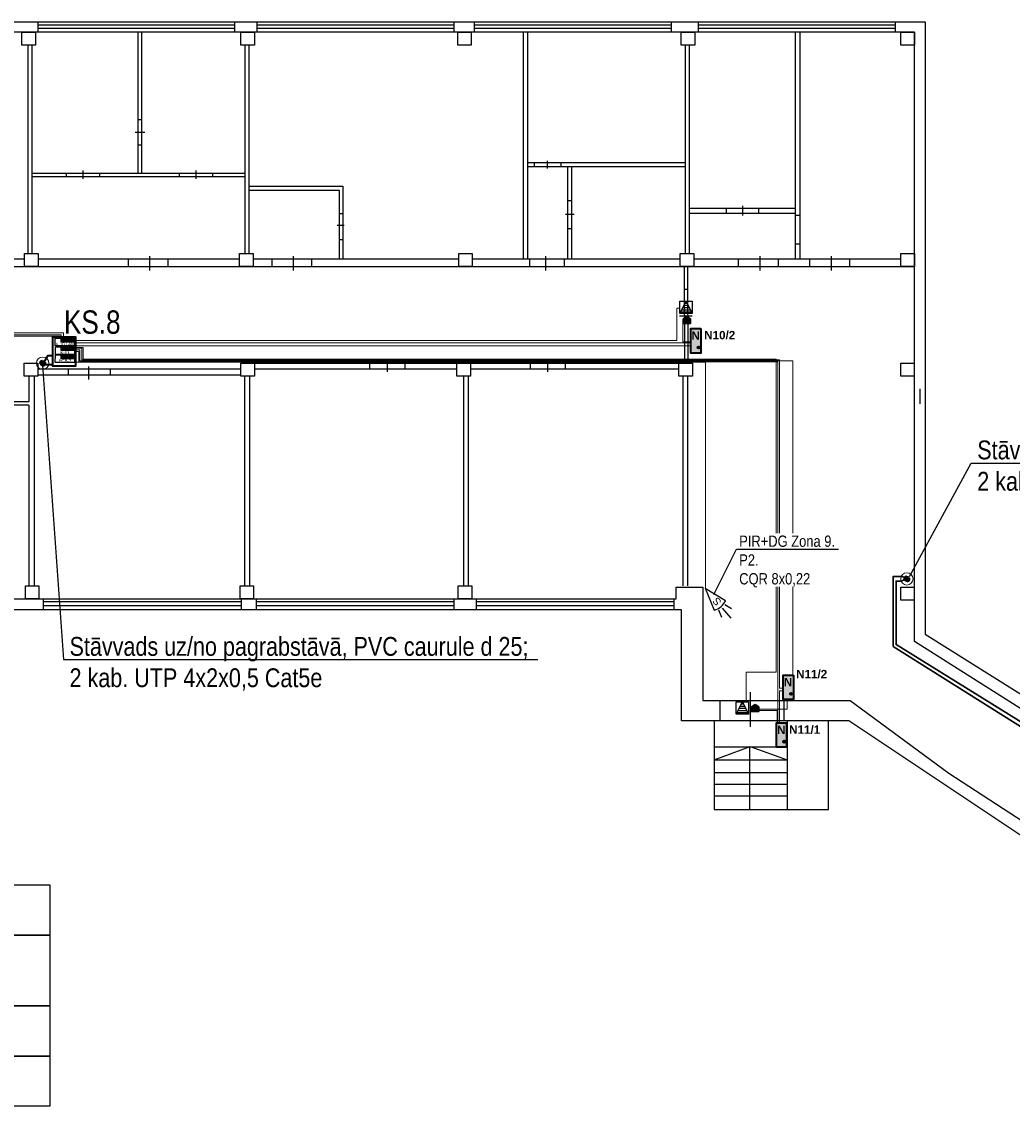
# Model space of a CAD drawing. Header units: millimetres. Extents: x -1662057 to -197461, y -941126 to 63888.
# Tile 48 of 209: x -1591245 to -1570019, y -662183 to -638942. Entities that reach past the tile are written whole.
import ezdxf
from ezdxf import colors
from ezdxf.entities.mleader import LeaderData, LeaderLine
from ezdxf.enums import TextEntityAlignment as Align
from ezdxf.math import Vec2, Vec3

# ---------------------------------------------------------------- set-up
doc = ezdxf.new("R2018")
doc.units = ezdxf.units.MM
doc.set_wipeout_variables(frame=1)
doc.linetypes.add('KL', pattern=[4, 2, -2])
doc.layers.get('0').update_dxf_attribs({"linetype": 'CONTINUOUS'})
for name, color, linetype in [('Apsardze', 5, 'CONTINUOUS'), ('ESS AS', 5, 'CONTINUOUS'), ('ESS_AS_iekartas', 102, 'CONTINUOUS'), ('PDF_Images', 7, 'CONTINUOUS'), ('UAS', 240, 'CONTINUOUS'), ('VS AS', 7, 'CONTINUOUS'), ('VS-AS_Iekartas', 5, 'CONTINUOUS'), ('VS_Apzimejumi', 7, 'CONTINUOUS')]:
    doc.layers.add(name, color=color, linetype=linetype)
for name, color, linetype, lineweight in [('AS', 1, 'CONTINUOUS', 18), ('AS_kabelis', 16, 'CONTINUOUS', 15), ('ESS PK', 250, 'CONTINUOUS', 9), ('VS_AS', 5, 'CONTINUOUS', 25)]:
    doc.layers.add(name, color=color, linetype=linetype, lineweight=lineweight)
doc.layers.add('VS_Info', color=21, linetype='CONTINUOUS', plot=False)
doc.styles.add('DEL_Arial Narrow', font='ARIALN.TTF')
doc.styles.add('LV', font='arial.ttf')
doc.styles.add('MKM_Arial narrow', font='ARIALN.TTF')
doc.styles.add('ROMANS', font='arial.ttf', dxfattribs={"width": 0.8, "oblique": 15})
doc.styles.add('WMF-Arial0', font='arialbd.ttf')

# ---------------------------------------------------------------- blocks, each defined once
blk = doc.blocks.new('pir')
at = {"layer": 'Apsardze'}
for p, q in [((-530, 1), (-797, 1)), ((-512, 81), (-665, 133)), ((0, 0), (-457, 153)), ((0, 0), (-457, -152)), ((-512, -84), (-662, -135))]:
    blk.add_line(p, q, dxfattribs=at)
blk.add_arc((-151, 1), 342, 153.6522, 206.5245, dxfattribs=at)
blk = doc.blocks.new('smk')
at = {"layer": 'Apsardze'}
for p, q in [((-200, 0), (-200, 200)), ((-200, 0), (-100, 200)), ((-200, 200), (0, 200)), ((-100, 200), (0, 0)), ((0, 200), (0, 0)), ((0, 0), (-200, 0))]:
    blk.add_line(p, q, dxfattribs=at)
at = {"layer": 'Apsardze', "linetype": 'ByBlock'}
for p, q in [((-188, 25), (-13, 25)), ((-170, 60), (-30, 60)), ((-152, 96), (-48, 96)), ((-135, 131), (-65, 131)), ((-117, 166), (-83, 166))]:
    blk.add_line(p, q, dxfattribs=at)
blk = doc.blocks.new('_None')
blk = doc.blocks.new('DEL_VS-AS_kontroles_panelis')
blk.add_wipeout([(-326, 261), (326, 261), (326, -1), (-326, -1)]).dxf.layer = 'AS_kabelis'
at = {"layer": 'VS-AS_Iekartas', "color": 0}
for p, q in [((-325, 260), (325, 260)), ((-325, 0), (-325, 260)), ((325, 0), (-325, 0)), ((-130, 252), (-122, 260)), ((-130, 229), (-99, 260)), ((-130, 207), (-77, 260)), ((-130, 184), (-54, 260)), ((-130, 162), (-32, 260)), ((-130, 139), (-9, 260)), ((-18, 130), (-130, 242)), ((-40, 130), (-130, 220)), ((-63, 130), (-130, 197)), ((-85, 130), (-130, 175)), ((-108, 130), (-130, 152)), ((5, 130), (-125, 260)), ((-117, 130), (13, 260)), ((27, 130), (-103, 260)), ((-95, 130), (35, 260)), ((50, 130), (-80, 260)), ((-72, 130), (58, 260)), ((72, 130), (-58, 260)), ((-50, 130), (80, 260)), ((95, 130), (-35, 260)), ((-27, 130), (103, 260)), ((117, 130), (-13, 260)), ((-5, 130), (125, 260)), ((139, 130), (9, 260)), ((18, 130), (148, 260)), ((162, 130), (32, 260)), ((40, 130), (170, 260)), ((184, 130), (54, 260)), ((63, 130), (193, 260)), ((207, 130), (77, 260)), ((85, 130), (215, 260)), ((229, 130), (99, 260)), ((108, 130), (238, 260)), ((252, 130), (122, 260)), ((130, 130), (260, 260)), ((274, 130), (144, 260)), ((152, 130), (282, 260)), ((297, 130), (167, 260)), ((175, 130), (305, 260)), ((319, 130), (189, 260)), ((197, 130), (325, 258)), ((325, 146), (211, 260)), ((220, 130), (325, 235)), ((325, 169), (234, 260)), ((242, 130), (325, 213)), ((325, 191), (256, 260)), ((265, 130), (325, 190)), ((325, 214), (279, 260)), ((287, 130), (325, 168)), ((325, 236), (301, 260)), ((310, 130), (325, 145)), ((325, 259), (324, 260)), ((325, 260), (325, 0))]:
    blk.add_line(p, q, dxfattribs=at)
blk.add_lwpolyline([(-130, 260), (325, 260), (325, 130), (-130, 130)], close=True, dxfattribs=at)
at = {"layer": 'VS-AS_Iekartas', "color": 0, "style": 'DEL_Arial Narrow', "width": 1.4}
blk.add_attdef('TIPS', text='', height=90, dxfattribs=at).set_placement((0, -10), align=Align.BOTTOM_CENTER)
blk = doc.blocks.new('*U1708')
at = {"layer": 'VS_Apzimejumi', "ltscale": 25}
blk.add_lwpolyline([(-1700, 0), (-1700, -1200), (0, -1200), (0, 0), (-1700, 0)], dxfattribs=at)
at = {"layer": 'VS_Apzimejumi'}
blk.add_lwpolyline([(0, 0), (7500, 0), (7500, -1200), (0, -1200), (0, 0)], dxfattribs=at)
at = {"layer": 'VS_Info'}
blk.add_line((-1445, -600), (-255, -600), dxfattribs=at)
blk.add_lwpolyline([(-850, -425), (-850, -775)], dxfattribs=at)
at = {"lineweight": 30, "flags": 104}
blk.add_attdef('NOSAUKUMS', text='', height=200, dxfattribs=at).set_placement((121, -99), align=Align.TOP_LEFT)
blk = doc.blocks.new('*U1709')
at = {"layer": 'VS_Apzimejumi', "ltscale": 25}
blk.add_lwpolyline([(-1700, 0), (-1700, -850), (0, -850), (0, 0), (-1700, 0)], dxfattribs=at)
at = {"layer": 'VS_Apzimejumi'}
blk.add_lwpolyline([(0, 0), (7500, 0), (7500, -850), (0, -850), (0, 0)], dxfattribs=at)
at = {"layer": 'VS_Info'}
blk.add_line((-1445, -425), (-255, -425), dxfattribs=at)
blk.add_lwpolyline([(-850, -250), (-850, -600)], dxfattribs=at)
at = {"lineweight": 30, "flags": 104}
blk.add_attdef('NOSAUKUMS', text='', height=200, dxfattribs=at).set_placement((121, -99), align=Align.TOP_LEFT)

msp = doc.modelspace()

# ---------------------------------------------------------------- hatches: boundary and pattern name
at = {"layer": 'ESS PK', "true_color": 0xffffff}
h = msp.add_hatch(color=7, dxfattribs=at)
h.dxf.hatch_style = 1
h.paths.add_polyline_path([(-1576914.90348, -645311.39685), (-1576991.79148, -645261.05473), (-1577069.04138, -645311.39685)])
h.paths.add_polyline_path([(-1577069.04138, -645311.39685), (-1577069.07393, -645311.41806), (-1577069.07393, -645409.50113), (-1576914.86345, -645409.50113), (-1576914.86345, -645311.42305), (-1576914.90348, -645311.39685)])
h = msp.add_hatch(color=7, dxfattribs=at)
h.dxf.hatch_style = 1
h.paths.add_polyline_path([(-1576908.30678, -646042.31693), (-1576689.56969, -646042.31693), (-1576689.56969, -645518.76156), (-1576908.30678, -645518.76156)])
h = msp.add_hatch(color=7, dxfattribs=at)
h.dxf.hatch_style = 1
h.paths.add_polyline_path([(-1574928.80192, -653466.00413), (-1574710.06483, -653466.00413), (-1574710.06483, -652942.44875), (-1574928.80192, -652942.44875)])
h = msp.add_hatch(color=7, dxfattribs=at)
h.dxf.hatch_style = 1
h.paths.add_polyline_path([(-1575453.23328, -653624.92861), (-1575530.12128, -653574.58649), (-1575607.37118, -653624.92861)])
h.paths.add_polyline_path([(-1575607.37118, -653624.92861), (-1575607.40373, -653624.94982), (-1575607.40373, -653723.03289), (-1575453.19325, -653723.03289), (-1575453.19325, -653624.95482), (-1575453.23328, -653624.92861)])
h = msp.add_hatch(color=7, dxfattribs=at)
h.dxf.hatch_style = 1
h.paths.add_polyline_path([(-1575073.16506, -654488.75701), (-1574854.42797, -654488.75701), (-1574854.42797, -653965.20163), (-1575073.16506, -653965.20163)])
at = {"layer": 'UAS'}
h = msp.add_hatch(color=5, dxfattribs=at)
h.paths.add_polyline_path([(-1590796.00484, -646260.98466), (-1590825.17038, -646201.82786, 0.2855923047), (-1590861.96055, -646260.98466, 0.5262828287), (-1590772.33807, -646322.54796)])
h.paths.add_polyline_path([(-1590796.61614, -646259.74473), (-1590796.50425, -646259.68556), (-1590772.33807, -646322.54796, 0.3103731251), (-1590730.04912, -646260.98466, 0.5557031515), (-1590825.17038, -646201.82786)])
h = msp.add_hatch(color=5, dxfattribs=at)
h.paths.add_polyline_path([(-1572278.02772, -650882.26795), (-1572307.19326, -650823.11115, 0.2855923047), (-1572343.98343, -650882.26795, 0.5262828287), (-1572254.36095, -650943.83125)])
h.paths.add_polyline_path([(-1572278.63903, -650881.02802), (-1572278.52713, -650880.96885), (-1572254.36095, -650943.83125, 0.3103731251), (-1572212.07201, -650882.26795, 0.5557031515), (-1572307.19326, -650823.11115)])

# ---------------------------------------------------------------- linework, layer by layer
at = {"color": 3}
msp.add_line((-1572000.62412, -646807.38255), (-1571999.36186, -647127.71059), dxfattribs=at)
at = {"layer": 'ESS PK', "color": 6, "lineweight": 30, "ltscale": 2}
for p, q in [((-1576991.78952, -645261.05345), (-1577069.05083, -645311.403)), ((-1576991.79545, -645261.05213), (-1576914.8753, -645311.41529)), ((-1575530.11932, -653574.58522), (-1575607.38063, -653624.93477)), ((-1575530.12526, -653574.58389), (-1575453.20511, -653624.94706))]:
    msp.add_line(p, q, dxfattribs=at)
for points in [[(-1577069.07393, -645311.39685), (-1576914.86345, -645311.39685), (-1576914.86345, -645409.50113), (-1577069.07393, -645409.50113)], [(-1575607.40373, -653624.92861), (-1575453.19325, -653624.92861), (-1575453.19325, -653723.03289), (-1575607.40373, -653723.03289)]]:
    msp.add_lwpolyline(points, close=True, dxfattribs=at)
at = {"layer": 'ESS PK', "color": 5, "lineweight": 40, "ltscale": 2}
for points in [[(-1576689.56969, -645518.76156), (-1576689.56969, -646042.31693), (-1576908.30678, -646042.31693), (-1576908.30678, -645518.76156)], [(-1574710.06483, -652942.44875), (-1574710.06483, -653466.00413), (-1574928.80192, -653466.00413), (-1574928.80192, -652942.44875)], [(-1574854.42797, -653965.20163), (-1574854.42797, -654488.75701), (-1575073.16506, -654488.75701), (-1575073.16506, -653965.20163)]]:
    msp.add_lwpolyline(points, close=True, dxfattribs=at)
for centre in [(-1576738.86295, -645922.03526), (-1574759.3581, -653345.72245), (-1574903.72124, -654368.47534)]:
    msp.add_circle(centre, 22.45576, dxfattribs=at)
at = {"layer": 'PDF_Images', "color": 7}
for p, q in [((-1590894.62538, -639011.43145), (-1586676.34894, -639011.43145)), ((-1590894.62538, -639078.01889), (-1586675.32604, -639078.01889)), ((-1590894.11274, -639167.04935), (-1590894.11274, -638942.20676)), ((-1586676.22315, -639167.04935), (-1586676.22315, -638942.20676)), ((-1586197.15496, -639011.43145), (-1581978.87852, -639011.43145)), ((-1586197.15496, -639078.01889), (-1581977.85562, -639078.01889)), ((-1586196.64232, -639167.04935), (-1586196.64232, -638942.20676)), ((-1581978.75273, -639167.04935), (-1581978.75273, -638942.20676)), ((-1581540.19448, -639011.43145), (-1577321.91804, -639011.43145)), ((-1581540.19448, -639078.01889), (-1577320.89514, -639078.01889)), ((-1581539.68184, -639167.04935), (-1581539.68184, -638942.20676)), ((-1577321.79225, -639167.04935), (-1577321.79225, -638942.20676)), ((-1576741.55956, -639011.43145), (-1572523.28313, -639011.43145)), ((-1576741.55956, -639078.01889), (-1572522.26023, -639078.01889)), ((-1576741.04693, -639167.04935), (-1576741.04693, -638942.20676)), ((-1572523.15734, -639167.04935), (-1572523.15734, -638942.20676)), ((-1588752.39973, -642187.02851), (-1588752.39973, -639168.16378)), ((-1588671.10692, -642187.02851), (-1588671.10692, -639168.16378)), ((-1580492.12644, -644021.37104), (-1580492.12644, -639165.33859)), ((-1580402.41552, -644027.06815), (-1580402.41552, -639167.98904)), ((-1574664.38145, -644022.79735), (-1574664.38145, -639165.87091)), ((-1574564.80945, -644022.79735), (-1574564.80945, -639165.87091)), ((-1591109.33115, -643909.59992), (-1591109.33115, -639447.16035)), ((-1591019.62022, -643909.59992), (-1591019.62022, -639447.16035)), ((-1586459.02779, -643909.59992), (-1586459.02779, -639447.16035)), ((-1586369.31686, -643909.59992), (-1586369.31686, -639447.16035)), ((-1577023.44885, -643909.59992), (-1577023.44885, -639447.16035)), ((-1576933.73792, -643909.59992), (-1576933.73792, -639447.16035)), ((-1588751.82064, -641040.8236), (-1588671.87112, -641040.8236)), ((-1588814.08429, -641312.4245), (-1588603.26837, -641312.4245)), ((-1588751.82064, -641582.15617), (-1588671.87112, -641582.15617)), ((-1589938.28557, -642131.1973), (-1589938.28557, -642306.64839)), ((-1587513.61054, -642131.1973), (-1587513.61054, -642306.64839)), ((-1580402.39179, -641956.08449), (-1577023.57701, -641956.08449)), ((-1580402.39179, -642044.65881), (-1577023.57701, -642044.65881)), ((-1580254.31655, -642045.02657), (-1580254.31655, -641956.74787)), ((-1579986.35145, -641924.37962), (-1579986.35145, -642086.22289)), ((-1579685.99548, -642045.02657), (-1579685.99548, -641956.74787)), ((-1579548.0234, -642045.39635), (-1579548.0234, -644023.44752)), ((-1579463.77345, -642045.39635), (-1579463.77345, -644023.44752)), ((-1591019.9691, -642187.39524), (-1586459.72079, -642187.39524)), ((-1591019.9691, -642261.80605), (-1586459.72079, -642261.80605)), ((-1590294.29554, -642187.88084), (-1590294.29554, -642261.84059)), ((-1589578.49256, -642187.88084), (-1589578.49256, -642261.84059)), ((-1587869.62051, -642187.88084), (-1587869.62051, -642261.84059)), ((-1587153.81753, -642187.88084), (-1587153.81753, -642261.84059)), ((-1586372.22179, -642468.2641), (-1584365.66611, -642468.2641)), ((-1584437.50842, -642559.48989), (-1586371.98208, -642559.48989)), ((-1584437.50842, -644023.6314), (-1584437.50842, -642559.48989)), ((-1584365.66611, -642468.2641), (-1584365.66611, -644023.6314)), ((-1579548.42449, -642770.82116), (-1579463.62393, -642770.82116)), ((-1584437.54165, -643055.66214), (-1584366.04109, -643055.66214)), ((-1579592.67001, -643062.89628), (-1579408.30932, -643062.89628)), ((-1574664.55233, -642946.09447), (-1576934.56621, -642946.09447)), ((-1574664.55233, -643050.67717), (-1576934.56621, -643050.67717)), ((-1576144.88224, -643050.65787), (-1576144.88224, -642945.99695)), ((-1575799.04189, -642889.2301), (-1575799.04189, -643097.48424)), ((-1575451.70635, -643050.65787), (-1575451.70635, -642945.99695)), ((-1574664.57369, -643087.26644), (-1574565.436, -643087.26644)), ((-1584484.91756, -643302.4144), (-1584333.77127, -643302.4144)), ((-1579548.42449, -643373.82427), (-1579463.62393, -643373.82427)), ((-1584437.54165, -643606.30939), (-1584366.04109, -643606.30939)), ((-1574664.57369, -643699.49584), (-1574565.436, -643699.49584)), ((-1588503.07931, -643968.01758), (-1588503.07931, -644274.49293)), ((-1585426.69714, -643968.01758), (-1585426.69714, -644274.49293)), ((-1580019.11729, -643968.01758), (-1580019.11729, -644274.49293)), ((-1575428.97246, -643968.01758), (-1575428.97246, -644274.49293)), ((-1573902.35836, -643968.01758), (-1573902.35836, -644274.49293)), ((-1600343.73215, -644189.45695), (-1572128.9965, -644189.45695)), ((-1595524.54679, -644022.62871), (-1591183.63457, -644022.62871)), ((-1590894.40941, -644022.62871), (-1586578.47385, -644022.62871)), ((-1588957.27052, -644189.71397), (-1588957.27052, -644023.21082)), ((-1588103.98199, -644189.71397), (-1588103.98199, -644023.21082)), ((-1586287.58736, -644022.62871), (-1581877.53128, -644022.62871)), ((-1585880.88835, -644189.71397), (-1585880.88835, -644023.21082)), ((-1585027.59982, -644189.71397), (-1585027.59982, -644023.21082)), ((-1581588.5031, -644022.62871), (-1577133.15249, -644022.62871)), ((-1580357.72619, -644189.71397), (-1580357.72619, -644023.21082)), ((-1579617.20286, -644189.71397), (-1579617.20286, -644023.21082)), ((-1577048.79574, -644190.5795), (-1577042.7272, -646261.72875)), ((-1576975.67185, -644190.5795), (-1576969.60331, -646261.72875)), ((-1576842.77627, -644022.62871), (-1572406.2436, -644022.62871)), ((-1575883.16368, -644189.71397), (-1575883.16368, -644023.21082)), ((-1575029.87515, -644189.71397), (-1575029.87515, -644023.21082)), ((-1574356.54958, -644189.71397), (-1574356.54958, -644023.21082)), ((-1573503.26104, -644189.71397), (-1573503.26104, -644023.21082)), ((-1577044.14881, -644673.6539), (-1576971.88168, -644673.6539)), ((-1577151.11841, -645247.72856), (-1576881.50386, -645247.72856)), ((-1577044.14881, -645815.78001), (-1576971.88168, -645815.78001)), ((-1586257.47013, -646259.18192), (-1576874.36258, -646259.18192)), ((-1583790.53128, -646258.8162), (-1583790.53128, -646378.41068)), ((-1583416.1994, -646207.56156), (-1583416.1994, -646445.85147)), ((-1583036.46588, -646258.8162), (-1583036.46588, -646378.41068)), ((-1580352.69953, -646258.8162), (-1580352.69953, -646378.41068)), ((-1579978.36765, -646207.56156), (-1579978.36765, -646445.85147)), ((-1579598.63413, -646258.8162), (-1579598.63413, -646378.41068)), ((-1591086.60438, -647081.47781), (-1591086.60438, -646539.38435)), ((-1590972.61523, -651029.70695), (-1590972.61523, -646539.43507)), ((-1590901.22791, -646380.31547), (-1586545.708, -646380.31547)), ((-1590901.22791, -646506.41266), (-1586545.708, -646506.41266)), ((-1590247.16408, -646381.53048), (-1590247.16408, -646506.71845)), ((-1589816.20515, -646329.54643), (-1589816.20515, -646608.00052)), ((-1589347.20925, -646381.53048), (-1589347.20925, -646506.71845)), ((-1586468.19892, -646539.23698), (-1586468.19892, -651029.0964)), ((-1586367.16496, -646539.23698), (-1586367.16496, -651029.0964)), ((-1586257.27314, -646378.239), (-1581919.28958, -646378.239)), ((-1581778.8903, -646539.23698), (-1581778.8903, -651029.0964)), ((-1581677.85634, -646539.23698), (-1581677.85634, -651029.0964)), ((-1581627.57719, -646378.239), (-1577160.93202, -646378.239)), ((-1577081.42156, -646539.18625), (-1577081.42156, -651029.04567)), ((-1576980.3876, -646539.18625), (-1576980.3876, -651029.04567)), ((-1595669.78356, -647081.47781), (-1591086.60438, -647081.47781)), ((-1591088.71899, -647162.51526), (-1592407.63807, -647162.51526)), ((-1591088.72442, -647162.28357), (-1591088.72442, -651028.47671)), ((-1590782.80237, -651309.14652), (-1590782.80237, -651545.56516)), ((-1590782.34432, -651369.51469), (-1586545.37811, -651369.51469)), ((-1586544.90108, -651309.14652), (-1586544.90108, -651545.56516)), ((-1586220.49641, -651309.14652), (-1586220.49641, -651545.56516)), ((-1586220.03836, -651369.51469), (-1581983.07215, -651369.51469)), ((-1581982.59511, -651309.14652), (-1581982.59511, -651545.56516)), ((-1581506.70002, -651309.14652), (-1581506.70002, -651545.56516)), ((-1581506.24198, -651369.51469), (-1577269.27576, -651369.51469)), ((-1577268.79873, -651309.14652), (-1577268.79873, -651545.56516)), ((-1577104.35956, -651545.61494), (-1600837.99662, -651545.61494)), ((-1590782.34432, -651453.49821), (-1586545.03635, -651453.49821)), ((-1586220.03836, -651453.49821), (-1581982.73039, -651453.49821)), ((-1581506.24198, -651453.49821), (-1577268.93401, -651453.49821)), ((-1577104.35956, -653921.33067), (-1577104.35956, -651545.61494)), ((-1576288.41735, -653488.07038), (-1576288.41735, -653921.73906)), ((-1575635.29097, -653306.71494), (-1575635.29097, -654048.32794)), ((-1574915.7002, -653488.07038), (-1574915.7002, -653921.73906)), ((-1573518.22236, -653921.33067), (-1577104.35956, -653921.33067)), ((-1576406.59844, -653917.65417), (-1576406.59844, -655826.32725)), ((-1574838.28299, -655826.32725), (-1574838.28299, -653921.11632)), ((-1573954.63989, -655826.32725), (-1573954.63989, -653921.11632)), ((-1561736.73359, -661789.96166), (-1573518.22236, -653921.33067)), ((-1576408.70593, -654760.80118), (-1575634.19688, -654474.99308)), ((-1576406.80729, -654480.4291), (-1574838.50134, -654480.4291)), ((-1575642.44886, -655826.46745), (-1575642.44886, -654481.85236)), ((-1575634.19688, -654474.99308), (-1574844.8167, -654759.65729)), ((-1576406.80729, -654761.03077), (-1574838.50134, -654761.03077)), ((-1576406.80729, -655028.96025), (-1574838.50134, -655028.96025)), ((-1576406.80729, -655276.97526), (-1574838.50134, -655276.97526)), ((-1576406.80729, -655532.23255), (-1574838.50134, -655532.23255)), ((-1576406.59844, -655826.32725), (-1573954.63989, -655826.32725))]:
    msp.add_line(p, q, dxfattribs=at)
for points in [[(-1600837.78065, -651553.75322), (-1600837.78065, -638942.32561), (-1571885.76835, -638942.32561), (-1571885.76835, -652068.1881), (-1561132.51766, -658811.70803), (-1561132.51766, -658811.70803)], [(-1561028.8548, -659238.01419), (-1561028.8548, -659238.01419), (-1572115.83652, -652220.84773), (-1572115.83652, -639167.02192), (-1600327.64352, -639167.02192), (-1600327.64352, -639465.03084), (-1600633.85443, -639465.03084), (-1600633.85443, -651309.17699), (-1577219.98934, -651309.17699), (-1577219.98934, -651058.75534), (-1576649.11222, -651058.75534), (-1576649.11222, -653488.0013), (-1573496.19097, -653488.0013), (-1571376.7369, -655043.56431), (-1561676.35617, -661353.83563)]]:
    msp.add_lwpolyline(points, dxfattribs=at)
for points in [[(-1591240.7268, -639167.30433), (-1590950.88219, -639167.30433), (-1590950.88219, -639447.23958), (-1591240.7268, -639447.23958)], [(-1586546.35354, -639167.30433), (-1586256.50894, -639167.30433), (-1586256.50894, -639447.23958), (-1586546.35354, -639447.23958)], [(-1581902.23976, -639167.30433), (-1581612.39516, -639167.30433), (-1581612.39516, -639447.23958), (-1581902.23976, -639447.23958)], [(-1577114.1708, -639167.30433), (-1576824.3262, -639167.30433), (-1576824.3262, -639447.23958), (-1577114.1708, -639447.23958)], [(-1572405.47227, -639167.30433), (-1572115.62767, -639167.30433), (-1572115.62767, -639447.23958), (-1572405.47227, -639447.23958)], [(-1591184.46048, -643909.52982), (-1590894.61588, -643909.52982), (-1590894.61588, -644189.46507), (-1591184.46048, -644189.46507)], [(-1586577.07122, -643909.52982), (-1586287.22662, -643909.52982), (-1586287.22662, -644189.46507), (-1586577.07122, -644189.46507)], [(-1581879.63403, -643909.52982), (-1581589.78943, -643909.52982), (-1581589.78943, -644189.46507), (-1581879.63403, -644189.46507)], [(-1577133.12401, -643909.52982), (-1576843.27941, -643909.52982), (-1576843.27941, -644189.46507), (-1577133.12401, -644189.46507)], [(-1572406.18901, -643909.52982), (-1572116.34441, -643909.52982), (-1572116.34441, -644189.46507), (-1572406.18901, -644189.46507)], [(-1591190.92774, -646259.26827), (-1590901.08314, -646259.26827), (-1590901.08314, -646539.20352), (-1591190.92774, -646539.20352)], [(-1586546.8282, -646259.26827), (-1586256.9836, -646259.26827), (-1586256.9836, -646539.20352), (-1586546.8282, -646539.20352)], [(-1581918.79593, -646259.26827), (-1581628.95133, -646259.26827), (-1581628.95133, -646539.20352), (-1581918.79593, -646539.20352)], [(-1577161.33786, -646259.26827), (-1576871.49326, -646259.26827), (-1576871.49326, -646539.20352), (-1577161.33786, -646539.20352)], [(-1572408.80914, -646259.26827), (-1572118.96454, -646259.26827), (-1572118.96454, -646539.20352), (-1572408.80914, -646539.20352)], [(-1591166.1979, -651029.24987), (-1590876.3533, -651029.24987), (-1590876.3533, -651309.18512), (-1591166.1979, -651309.18512)], [(-1586565.14537, -651029.24987), (-1586275.30076, -651029.24987), (-1586275.30076, -651309.18512), (-1586565.14537, -651309.18512)], [(-1581889.03944, -651029.24987), (-1581599.19483, -651029.24987), (-1581599.19483, -651309.18512), (-1581889.03944, -651309.18512)], [(-1572408.80914, -651059.26827), (-1572118.96454, -651059.26827), (-1572118.96454, -651339.20352), (-1572408.80914, -651339.20352)]]:
    msp.add_lwpolyline(points, close=True, dxfattribs=at)
at = {"layer": 'UAS', "color": 5, "linetype": 'ByBlock', "lineweight": 18, "ltscale": 50}
for centre in [(-1590795.95282, -646260.95715), (-1572277.97571, -650882.24044)]:
    msp.add_circle(centre, 132.47566, dxfattribs=at)
at = {"layer": 'UAS', "color": 5, "linetype": 'KL', "lineweight": 18, "ltscale": 50}
for centre in [(-1590796.00484, -646260.98466), (-1572278.02772, -650882.26795)]:
    msp.add_circle(centre, 65.95571, dxfattribs=at)
at = {"layer": 'VS_AS', "color": 5, "lineweight": 20}
msp.add_line((-1590400, -645650), (-1599450, -645650), dxfattribs=at)
at = {"layer": 'VS_AS', "color": 1, "lineweight": 20}
for points in [[(-1590100, -645820), (-1576910, -645820), (-1576910, -645800), (-1577080, -645800), (-1577080, -645380), (-1577080, -645380), (-1577050, -645380)], [(-1599080, -646290), (-1598750, -646290), (-1598750, -646380), (-1598660, -646380), (-1598660, -645680), (-1590420, -645680), (-1590420, -645730)], [(-1590110, -645940), (-1589960, -645940), (-1589960, -646190), (-1575010, -646190), (-1575010, -653220), (-1574930, -653220), (-1574930, -653280), (-1575010, -653280), (-1575010, -653960)], [(-1575460, -653670), (-1574840, -653670), (-1574840, -653470)], [(-1575450, -653700), (-1575060, -653700), (-1575060, -653970)]]:
    msp.add_lwpolyline(points, dxfattribs=at)
at = {"layer": 'VS_AS', "color": 6, "lineweight": 20}
for points in [[(-1598710, -646370), (-1598710, -645610), (-1590350, -645610), (-1590350, -645720)], [(-1575040, -653960), (-1575040, -646230), (-1590020, -646230), (-1590020, -646010), (-1590120, -646010)], [(-1574720, -652940), (-1574720, -646210), (-1590000, -646210), (-1590000, -645970), (-1590110, -645970)]]:
    msp.add_lwpolyline(points, dxfattribs=at)
at = {"layer": 'VS_AS', "color": 6, "lineweight": 35}
msp.add_lwpolyline([(-1590580.00199, -645694.9128), (-1590094.01292, -645694.9128), (-1590094.01292, -646322.19381), (-1590580.00199, -646322.19381)], close=True, dxfattribs=at)
at = {"layer": 'VS_AS', "color": 5, "lineweight": 20}
msp.add_lwpolyline([(-1575720, -653520), (-1575720, -652880), (-1575080, -652880), (-1575080, -646170), (-1589930, -646170), (-1589930, -645920), (-1590110, -645920)], dxfattribs=at)
at = {"layer": 'VS_AS', "color": 6, "lineweight": 35}
msp.add_lwpolyline([(-1590770, -646290), (-1590580, -646290), (-1590580, -646100), (-1590690, -646100), (-1590780, -646250)], dxfattribs=at)
at = {"layer": 'VS_AS', "color": 6, "lineweight": 30}
msp.add_lwpolyline([(-1558410, -659410), (-1561310, -659410), (-1572570, -652330), (-1572570, -650830), (-1572380, -650830), (-1572270, -650870), (-1572400, -650930), (-1572510, -650930), (-1572510, -652290), (-1567070, -655660), (-1566470, -654800)], dxfattribs=at)

# ---------------------------------------------------------------- block references
at = {"layer": 'ESS AS', "transparency": 33554687}
ref = msp.add_blockref('*U1709', (-1600133.45169, -657436.46701), dxfattribs=dict(at, xscale=1.265625, yscale=1.265625, zscale=1.265625))
lines = msp.add_mtext('Projekt. telekomunikāciju 19" skapis', dxfattribs={"layer": '0', "insert": (-1599980.61936, -657561.60228), "char_height": 2.5, "attachment_point": 1})
ref.add_attrib('NOSAUKUMS', '', (-1599980.61936, -657561.60228), dxfattribs={"flags": 104}).embed_mtext(lines)
at = {"layer": 'ESS AS', "color": 7, "transparency": 33554687}
ref = msp.add_blockref('*U1708', (-1600133.45949, -658512.23307), dxfattribs=dict(at, xscale=1.265625, yscale=1.265625, zscale=1.265625))
lines = msp.add_mtext('Projekt. centrālais vadības panelis Integriti ISC Controller, \\Pmetāliskā kārba ar barošanas bloku.  INTG-996001EUPS \\Par visām paplašinātāju kartēm', dxfattribs={"layer": '0', "insert": (-1599980.62717, -658637.36834), "char_height": 2.5, "attachment_point": 1})
ref.add_attrib('NOSAUKUMS', '', (-1599980.62717, -658637.36834), dxfattribs={"flags": 104}).embed_mtext(lines)
at = {"layer": 'ESS AS', "transparency": 33554687}
ref = msp.add_blockref('*U1709', (-1600133.45949, -660030.93293), dxfattribs=dict(at, xscale=1.265625, yscale=1.265625, zscale=1.265625))
lines = msp.add_mtext('Projekt. 8 zonu paplāšinātājs Integriti - 8 Zone LAN,\\PPCB only. INTG-996005PCB&KIT', dxfattribs={"layer": '0', "insert": (-1599980.62717, -660156.0682), "char_height": 2.5, "attachment_point": 1})
ref.add_attrib('NOSAUKUMS', '', (-1599980.62717, -660156.0682), dxfattribs={"flags": 104}).embed_mtext(lines)
ref = msp.add_blockref('*U1709', (-1600133.45949, -661106.94753), dxfattribs=dict(at, xscale=1.265625, yscale=1.265625, zscale=1.265625))
lines = msp.add_mtext('Projekt. 8 zonu paplāšinātājs Integriti - 8 Zone UniBus,\\PINTG-996500PCB&KIT', dxfattribs={"layer": '0', "insert": (-1599980.62717, -661232.0828), "char_height": 2.5, "attachment_point": 1})
ref.add_attrib('NOSAUKUMS', '', (-1599980.62717, -661232.0828), dxfattribs={"flags": 104}).embed_mtext(lines)
at = {"layer": 'VS AS', "xscale": 1.318359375, "yscale": 1.318359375, "zscale": 1.318359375}
for p in [(-1576876.63848, -645192.13092), (-1575670.31489, -653779.97296)]:
    msp.add_blockref('smk', p, dxfattribs=at)
at = {"layer": 'VS AS', "xscale": 1.0546875, "yscale": 1.0546875, "zscale": 1.0546875, "rotation": 130.5199858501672}
msp.add_blockref('pir', (-1576597.05046, -651080.56369), dxfattribs=at)

# ---------------------------------------------------------------- texts
at = {"layer": 'ESS PK', "color": 5, "style": 'WMF-Arial0'}
for s, p in [('N', (-1576893.6266, -645758.71881)), ('N10/2', (-1576620.68397, -645746.75087)), ('N11/2', (-1574650, -653010)), ('N', (-1574914.12174, -653182.40601)), ('N', (-1575058.48488, -654205.15889)), ('N11/1', (-1574800, -654200))]:
    msp.add_text(s, height=178.4729, dxfattribs=at).set_placement(p)
at = {"layer": 'VS AS', "color": 5, "style": 'ROMANS'}
msp.add_text('S', height=158.20312, rotation=130.51998586, dxfattribs=at).set_placement((-1576239.58579, -651372.03709, 875.19667))

# ---------------------------------------------------------------- next in the draw order: block references
at = {"layer": 'ESS AS', "color": 6, "transparency": 33554687}
ref = msp.add_blockref('DEL_VS-AS_kontroles_panelis', (-1590319.16681, -645888.42167), dxfattribs=dict(at, xscale=0.6328124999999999, yscale=0.6328124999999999, zscale=0.6328124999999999, rotation=359.9240141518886))
ref.add_attrib('TIPS', 'K-10 LAN', dxfattribs={"layer": 'VS-AS_Iekartas', "height": 56.953125, "rotation": 359.92401415, "style": 'DEL_Arial Narrow', "width": 1.4}).set_placement((-1590319.17521, -645894.74979), align=Align.BOTTOM_CENTER)

# ---------------------------------------------------------------- next in the draw order: leaders
at = {"layer": 'ESS_AS_iekartas', "color": 7}
ml = msp.add_multileader_mtext('Standard', dxfattribs=at)
ml.set_content('\\A1;{\\C256;\\c0;St\\fArial Narrow|b0|i0|c186|p34;āvvads uz/no \\fArial Narrow|b0|i0|c0|p34;pagrab\\fArial Narrow|b0|i0|c186|p34;stāvā, PVC caurule d 25;\\P2 kab. UTP 4x2x0,5 Cat5e}', color=7, style='MKM_Arial narrow')
ml.set_leader_properties(color=256, linetype='ByLayer', lineweight=-1)
ml.set_arrow_properties(name='NONE')
ml.build(insert=Vec2(0, 0))
ml.multileader.update_dxf_attribs({"has_dogleg": 0, "text_left_attachment_type": 6, "text_right_attachment_type": 6, "dogleg_length": 0.36, "arrow_head_size": 195.09446})
ctx = ml.context
ctx.base_point, ctx.char_height, ctx.arrow_head_size, ctx.landing_gap_size, ctx.plane_origin = Vec3(-1570900, -648400), 403.19522524, 195.09446, 130.06298, Vec3(-1629113.22864, -679294.02525)
ctx.left_attachment, ctx.right_attachment, ctx.attachment_type = 6, 6, 1
notes = []
notes.append((ctx, [(0, (1, 1, 0), (-1570900.27, -648400), (1, 0), 0.27, [(0, [(-1572220, -650830)], 0, [])])]))
ctx.mtext.insert, ctx.mtext.width, ctx.mtext.defined_height, ctx.mtext.flow_direction = Vec3(-1570769.93702, -647916.16573), 9935.262283, 1485.06156, 5
ctx.mtext.has_bg_fill, ctx.mtext.bg_color, ctx.mtext.bg_scale_factor, ctx.mtext.bg_transparency, ctx.mtext.use_window_bg_color = 1, -1073741824, 1.2, 0, 1
at = {"layer": 'VS_AS', "color": 7}
ml = msp.add_multileader_mtext('Standard', dxfattribs=at)
ml.set_content('{\\C5;PIR+DG Zona 9. P2.\\fArial Narrow|b0|i0|c186|p34;\\P}CQR 8x0,22', color=7, style='MKM_Arial narrow')
ml.set_leader_properties(color=256, linetype='ByLayer', lineweight=-1)
ml.set_arrow_properties(name='NONE')
ml.build(insert=Vec2(0, 0))
ml.multileader.update_dxf_attribs({"has_dogleg": 0, "text_left_attachment_type": 6, "text_right_attachment_type": 6, "dogleg_length": 0.36, "arrow_head_size": 90.58202})
ctx = ml.context
ctx.base_point, ctx.char_height, ctx.arrow_head_size, ctx.landing_gap_size, ctx.plane_origin = Vec3(-1575930.93749, -650242.74894), 241.552043, 90.58202, 60.38801, Vec3(-1570990.45409, -664956.76971)
ctx.left_attachment, ctx.right_attachment, ctx.attachment_type = 6, 6, 1
notes.append((ctx, [(0, (1, 1, 0), (-1575931.29749, -650242.74894), (1, 0), 0.36, [(0, [(-1576415.48623, -651213.63394)], 0, [])])]))
ctx.mtext.insert, ctx.mtext.width, ctx.mtext.defined_height, ctx.mtext.flow_direction = Vec3(-1575870.54948, -649952.88649), 2104.1311283, 597.96664, 5
ctx.mtext.has_bg_fill, ctx.mtext.bg_color, ctx.mtext.bg_scale_factor, ctx.mtext.bg_transparency, ctx.mtext.use_window_bg_color = 1, -1073741824, 1.2, 0, 1
for ctx, leaders in notes:
    for number, flags, end, landing, length, lines in leaders:
        leader = LeaderData()
        leader.index, (leader.has_last_leader_line, leader.has_dogleg_vector, leader.attachment_direction) = number, flags
        leader.last_leader_point, leader.dogleg_vector, leader.dogleg_length = Vec3(end), Vec3(landing), length
        for number, points, colour, breaks in lines:
            line = LeaderLine()
            line.index, line.vertices, line.color, line.breaks = number, Vec3.list(points), colors.encode_raw_color(colour), breaks
            leader.lines.append(line)
        ctx.leaders.append(leader)

# ---------------------------------------------------------------- next in the draw order: linework, layer by layer
at = {"layer": 'VS_AS', "color": 5, "lineweight": 20}
msp.add_line((-1590400, -645720), (-1590400, -645650), dxfattribs=at)
msp.add_lwpolyline([(-1577140, -645080), (-1577210, -645080), (-1577210, -645770), (-1590110, -645770)], dxfattribs=at)

# ---------------------------------------------------------------- next in the draw order: block references
at = {"layer": 'ESS AS', "color": 6, "transparency": 33554687}
ref = msp.add_blockref('DEL_VS-AS_kontroles_panelis', (-1590318.16172, -646070.74816), dxfattribs=dict(at, xscale=0.6328124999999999, yscale=0.6328124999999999, zscale=0.6328124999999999, rotation=359.9240141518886))
ref.add_attrib('TIPS', 'K-11', dxfattribs={"layer": 'VS-AS_Iekartas', "height": 56.953125, "rotation": 359.92401415, "style": 'DEL_Arial Narrow', "width": 1.4}).set_placement((-1590318.17011, -646077.07628), align=Align.BOTTOM_CENTER)

# ---------------------------------------------------------------- next in the draw order: texts
at = {"layer": 'AS', "color": 6, "style": 'LV', "width": 0.8}
msp.add_text('KS.8', height=500, dxfattribs=at).set_placement((-1590338.85847, -645628.94094))

# ---------------------------------------------------------------- next in the draw order: linework, layer by layer
at = {"layer": 'VS_AS', "color": 6, "lineweight": 20}
msp.add_lwpolyline([(-1576910, -645890), (-1590090, -645890)], dxfattribs=at)

# ---------------------------------------------------------------- next in the draw order: block references
at = {"layer": 'ESS AS', "color": 116, "true_color": 0x136734, "transparency": 33554687}
ref = msp.add_blockref('DEL_VS-AS_kontroles_panelis', (-1590318.775, -646247.20278), dxfattribs=dict(at, xscale=0.6328124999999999, yscale=0.6328124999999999, zscale=0.6328124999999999, rotation=359.9240141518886))
ref.add_attrib('TIPS', 'PCB-2', dxfattribs={"layer": 'VS-AS_Iekartas', "height": 56.953125, "rotation": 359.92401415, "style": 'DEL_Arial Narrow', "width": 1.4}).set_placement((-1590318.78339, -646253.5309), align=Align.BOTTOM_CENTER)

# ---------------------------------------------------------------- next in the draw order: linework, layer by layer
at = {"layer": 'VS_AS', "color": 5, "lineweight": 20}
msp.add_lwpolyline([(-1576590, -651110), (-1576590, -646240), (-1590110, -646240)], dxfattribs=at)

# ---------------------------------------------------------------- next in the draw order: leaders
at = {"layer": 'ESS_AS_iekartas', "color": 7}
ml = msp.add_multileader_mtext('Standard', dxfattribs=at)
ml.set_content('\\A1;{\\C256;\\c0;St\\fArial Narrow|b0|i0|c186|p34;āvvads uz/no \\fArial Narrow|b0|i0|c0|p34;pagrab\\fArial Narrow|b0|i0|c186|p34;stāvā, PVC caurule d 25;\\P2 kab. UTP 4x2x0,5 Cat5e}', color=7, style='MKM_Arial narrow')
ml.set_leader_properties(color=256, linetype='ByLayer', lineweight=-1)
ml.set_arrow_properties(name='NONE')
ml.build(insert=Vec2(0, 0))
ml.multileader.update_dxf_attribs({"has_dogleg": 0, "text_left_attachment_type": 6, "text_right_attachment_type": 6, "dogleg_length": 0.36, "arrow_head_size": 195.09446})
ctx = ml.context
ctx.base_point, ctx.char_height, ctx.arrow_head_size, ctx.landing_gap_size, ctx.plane_origin = Vec3(-1590350, -652610), 403.19522524, 195.09446, 130.06298, Vec3(-1648563.22864, -683504.02525)
ctx.left_attachment, ctx.right_attachment, ctx.attachment_type = 6, 6, 1
notes = []
notes.append((ctx, [(0, (1, 1, 0), (-1590350.27, -652610), (1, 0), 0.27, [(0, [(-1590810, -646210)], 0, [])])]))
ctx.mtext.insert, ctx.mtext.width, ctx.mtext.defined_height, ctx.mtext.flow_direction = Vec3(-1590219.93702, -652126.16573), 9935.262283, 1485.06156, 5
ctx.mtext.has_bg_fill, ctx.mtext.bg_color, ctx.mtext.bg_scale_factor, ctx.mtext.bg_transparency, ctx.mtext.use_window_bg_color = 1, -1073741824, 1.2, 0, 1
for ctx, leaders in notes:
    for number, flags, end, landing, length, lines in leaders:
        leader = LeaderData()
        leader.index, (leader.has_last_leader_line, leader.has_dogleg_vector, leader.attachment_direction) = number, flags
        leader.last_leader_point, leader.dogleg_vector, leader.dogleg_length = Vec3(end), Vec3(landing), length
        for number, points, colour, breaks in lines:
            line = LeaderLine()
            line.index, line.vertices, line.color, line.breaks = number, Vec3.list(points), colors.encode_raw_color(colour), breaks
            leader.lines.append(line)
        ctx.leaders.append(leader)

doc.saveas('drawing.dxf')
